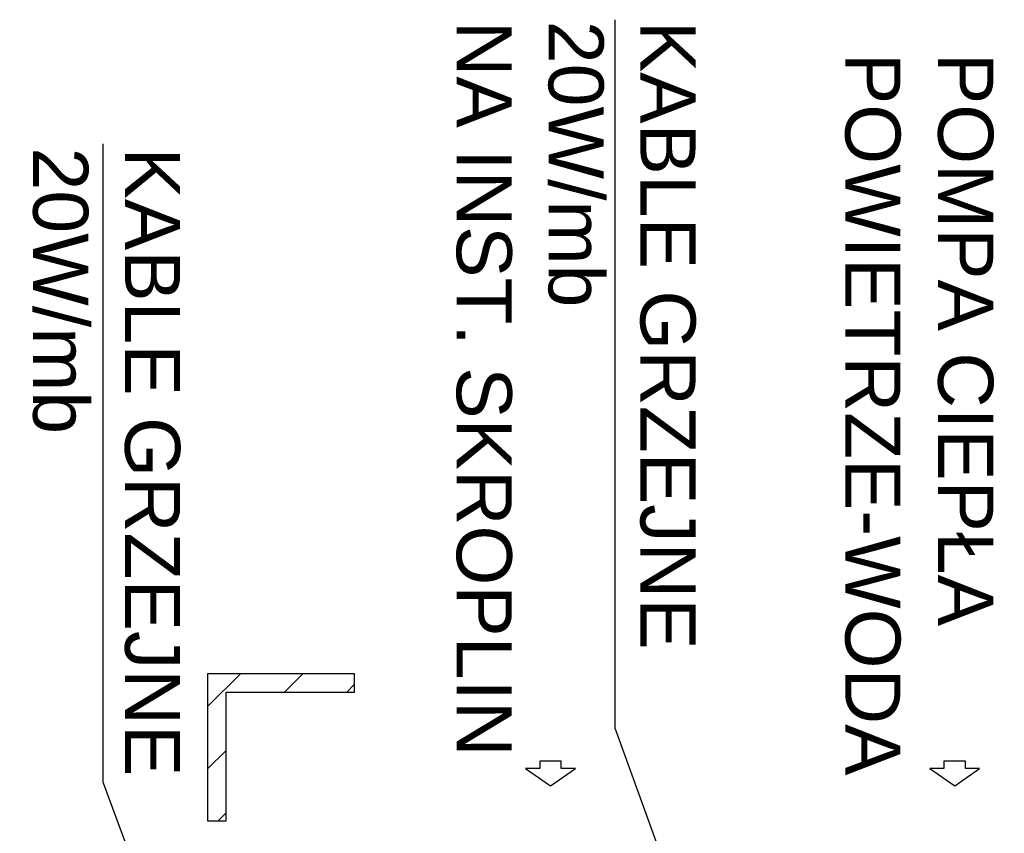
# Model space of a CAD drawing. Header units: millimetres. Extents: x 14400 to 93787, y -21104 to 39413.
# Tile 199 of 256: x 23849 to 24117, y 18253 to 18475. Entities that reach past the tile are written whole.
import ezdxf

# ---------------------------------------------------------------- set-up
doc = ezdxf.new("R2010")
doc.units = ezdxf.units.MM
for name, color, linetype in [('Default', 7, 'Continuous'), ('DV1_Default', 7, 'Continuous'), ('DV1_Predefinito', 7, 'Continuous'), ('FL_KOTLOWNIA', 7, 'Continuous')]:
    doc.layers.add(name, color=color, linetype=linetype)
doc.styles.get("Standard").update_dxf_attribs({"font": 'arial.ttf'})

# ---------------------------------------------------------------- blocks, each defined once
blk = doc.blocks.new('Blocco8')
at = {"layer": 'Default', "color": 7, "linetype": 'Continuous'}
for p, q in [((-19.6, 67.8), (-67.3, 0)), ((-19.6, 29.3), (-19.6, 67.8)), ((0, 29.3), (-19.6, 29.3)), ((0, -29.3), (0, 29.3)), ((-67.3, 0), (-19.6, -67.8)), ((-19.6, -67.8), (-19.6, -29.3)), ((-19.6, -29.3), (0, -29.3))]:
    blk.add_line(p, q, dxfattribs=at)

msp = doc.modelspace()

# ---------------------------------------------------------------- hatches: boundary and pattern name
at = {"layer": 'DV1_Predefinito', "linetype": 'Continuous'}
h = msp.add_hatch(dxfattribs=at)
h.set_pattern_fill('LINE', scale=3.779528, angle=45, style=0)
h.set_pattern_definition([(45, (23701.664, 17410.873), (-8.48528, 8.48528), [])])
h.paths.add_polyline_path([(23899.67713, 18256.61318), (23904.67713, 18256.61318), (23904.67713, 18291.61318), (23939.67713, 18291.61318), (23939.67713, 18296.61318), (23899.67713, 18296.61318)])

# ---------------------------------------------------------------- linework, layer by layer
at = {"layer": 'DV1_Predefinito', "color": 7, "linetype": 'Continuous'}
for p, q in [((23939.67713, 18296.61318), (23899.67713, 18296.61318)), ((23899.67713, 18296.61318), (23899.67713, 18256.61318)), ((23939.67713, 18291.61318), (23939.67713, 18296.61318)), ((23904.67713, 18291.61318), (23939.67713, 18291.61318)), ((23904.67713, 18256.61318), (23904.67713, 18291.61318)), ((23899.67713, 18256.61318), (23904.67713, 18256.61318))]:
    msp.add_line(p, q, dxfattribs=at)
at = {"layer": 'FL_KOTLOWNIA'}
for p, q in [((24010.59929, 18281.64157), (24010.59929, 18474.6852)), ((23871.21198, 18266.94353), (23871.22067, 18440.91783)), ((24010.59929, 18281.64157), (24072.3026, 18110.80247)), ((23871.21198, 18266.94353), (23900.87971, 18187.06029))]:
    msp.add_line(p, q, dxfattribs=at)

# ---------------------------------------------------------------- block references
at = {"layer": 'DV1_Default', "color": 7, "xscale": 0.1, "yscale": 0.1, "zscale": 0.1, "rotation": 90.00000000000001}
for p in [(23993.01047, 18272.82077), (24103.01047, 18272.82077)]:
    msp.add_blockref('Blocco8', p, dxfattribs=at)

# ---------------------------------------------------------------- texts
at = {"layer": 'FL_KOTLOWNIA'}
for s, p in [('POWIETRZE-WODA', (24073.23325, 18465.64133)), ('POMPA CIEPŁA', (24098.49928, 18465.64133))]:
    msp.add_text(s, height=15, rotation=270, dxfattribs=at).set_placement(p)
at = {"layer": 'FL_KOTLOWNIA', "char_height": 15, "width": 430.3612528, "attachment_point": 1, "rotation": 270}
for s, insert in [('KABLE GRZEJNE\\P20W/mb\\PNA INST. SKROPLIN', (24032.47177, 18474.36694)), ('KABLE GRZEJNE\\P20W/mb', (23892.18522, 18439.87387))]:
    msp.add_mtext(s, dxfattribs=dict(at, insert=insert))

doc.saveas('drawing.dxf')
